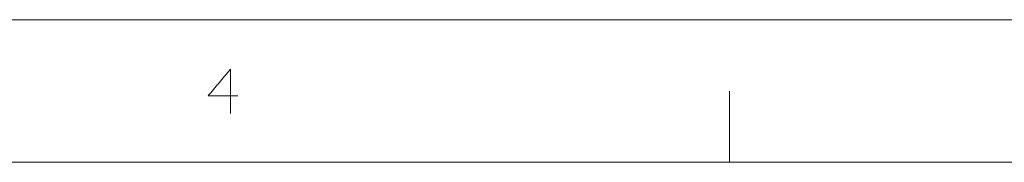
# Model space of a CAD drawing. Header units: millimetres. Extents: x 0 to 2122, y 0 to 1639.
# Tile 36 of 85: x 1140 to 1398, y 1602 to 1639. Entities that reach past the tile are written whole.
import ezdxf

# ---------------------------------------------------------------- set-up
doc = ezdxf.new("R2010")
doc.units = ezdxf.units.MM
doc.layers.add('1', color=7, linetype='Continuous', true_color=0xffffff)

msp = doc.modelspace()

# ---------------------------------------------------------------- linework, layer by layer
at = {"layer": '1', "color": 7, "linetype": 'Continuous', "lineweight": 13}
for p, q in [((0, 1639.49), (2121.69, 1639.49)), ((1326.06, 1602.23), (1326.06, 1620.86)), ((31.2, 1602.23), (2090.49, 1602.23))]:
    msp.add_line(p, q, dxfattribs=at)
for points in [[(1189.61, 1619.64), (1195.45, 1626.61)], [(1195.45, 1626.61), (1195.45, 1614.99)], [(1197.39, 1619.64), (1189.61, 1619.64)]]:
    msp.add_open_spline(points, degree=1, dxfattribs=at)

doc.saveas('drawing.dxf')
